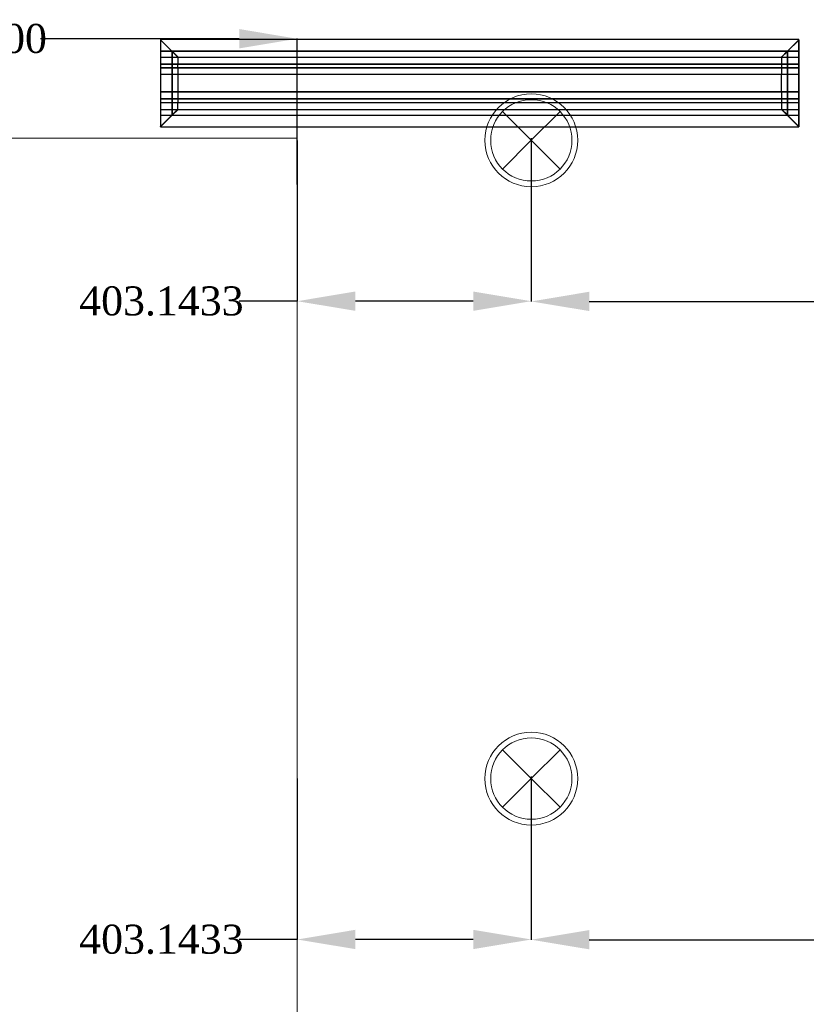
# Model space of a CAD drawing. Header units: inches. Extents: x -78787 to 29484, y -9517 to 23232.
# Tile 218 of 256: x 17025 to 18380, y 3075 to 4772. Entities that reach past the tile are written whole.
import ezdxf

# ---------------------------------------------------------------- set-up
doc = ezdxf.new("R2010")
doc.units = ezdxf.units.IN
doc.header["$MEASUREMENT"] = 0
for name, color, linetype in [('- განათება', 7, 'Continuous'), ('- მექანიკური ნაწილი', 7, 'Continuous'), ('Edges', 7, 'Continuous')]:
    doc.layers.add(name, color=color, linetype=linetype)
doc.layers.add('New_Interior - Lamp_Pen_No__77', color=7, linetype='Continuous', lineweight=20, true_color=0xffeb28)
doc.styles.get("Standard").update_dxf_attribs({"font": 'arial.ttf'})
doc.dimstyles.get("Standard").update_dxf_attribs({"dimtxt": 0.18, "dimasz": 0.18, "dimexe": 0.18, "dimexo": 0.0625, "dimgap": 0.09, "dimtad": 0, "dimtih": 1, "dimtoh": 1, "dimdec": 4, "dimzin": 0, "dimdsep": 46, "dimtxsty": 'Standard', "dimcen": 0.09, "dimadec": 0, "dimazin": 0, "dimtfac": 1, "dimtdec": 4, "dimtofl": 0, "dimtmove": 0, "dimatfit": 3, "dimfxl": 1, "dimtolj": 1, "dimtzin": 0, "dimarcsym": 0})

# ---------------------------------------------------------------- blocks, each defined once
blk = doc.blocks.new('lineardiffplan')
blk.add_lwpolyline([(393.1, 274.9), (1492.8, 274.9), (1492.8, 124.4), (393.1, 124.4)], close=True)
at = {"layer": 'Edges'}
for p, q in [((392.8, 274.9), (392.8, 274.6)), ((393.1, 274.9), (392.8, 274.9)), ((422.8, 244.9), (392.8, 274.9)), ((392.8, 274.6), (392.9, 274.5)), ((392.9, 125.2), (392.9, 274.5)), ((412.4, 255), (392.9, 274.5)), ((393.1, 274.9), (393.2, 274.8)), ((393.2, 274.8), (412.7, 255.3)), ((1462.8, 244.9), (1492.8, 274.9)), ((1472.9, 255.3), (1492.4, 274.8)), ((1473.2, 254.9), (1492.8, 274.5)), ((1492.4, 274.8), (1492.5, 274.9)), ((1492.8, 274.9), (1492.5, 274.9)), ((1492.8, 274.5), (1492.8, 274.9)), ((1492.8, 274.5), (1492.8, 274.5)), ((1492.8, 125.4), (1492.8, 274.5)), ((1492.8, 255.3), (392.9, 255.3)), ((392.9, 254.9), (1492.8, 254.9)), ((412.4, 144.7), (412.4, 255)), ((412.8, 254.6), (412.4, 255)), ((412.7, 255.3), (413.1, 254.9)), ((412.8, 145.1), (412.8, 254.6)), ((412.8, 254.6), (422.8, 244.6)), ((413.1, 254.9), (423.1, 244.9)), ((1472.5, 254.9), (1462.5, 244.9)), ((1472.9, 255.3), (1472.5, 254.9)), ((1472.8, 254.5), (1473.2, 254.9)), ((1473.2, 144.9), (1473.2, 254.9)), ((392.9, 244.9), (1492.8, 244.9)), ((422.8, 244.6), (422.8, 244.9)), ((422.8, 244.9), (423.1, 244.9)), ((422.8, 244.6), (422.8, 244.6)), ((422.8, 244.6), (422.8, 233.2)), ((423.1, 244.9), (423.1, 244.9)), ((1462.5, 244.9), (1462.5, 244.9)), ((1462.5, 244.9), (1462.8, 244.9)), ((1462.8, 244.9), (1462.9, 244.6)), ((1462.8, 244.5), (1462.9, 244.6)), ((1462.8, 233.2), (1462.8, 244.5)), ((1462.9, 244.6), (1472.8, 254.5)), ((1472.8, 254.5), (1472.8, 145.3)), ((392.9, 233.2), (1492.8, 233.2)), ((392.9, 233), (1492.8, 233)), ((392.9, 226.8), (1492.8, 226.8)), ((392.9, 226.5), (1492.8, 226.5)), ((422.8, 233), (422.8, 233.2)), ((422.8, 226.8), (422.8, 233)), ((422.8, 226.5), (422.8, 226.8)), ((422.8, 214.9), (422.8, 226.5)), ((1462.8, 233), (1462.8, 233.2)), ((1462.8, 226.8), (1462.8, 233)), ((1462.8, 226.5), (1462.8, 226.8)), ((1462.8, 214.9), (1462.8, 226.5)), ((392.9, 214.9), (1492.8, 214.9)), ((1492.8, 214.8), (392.9, 214.8)), ((422.4, 214.9), (422.3, 214.9)), ((422.8, 214.9), (422.4, 214.9)), ((422.8, 184.9), (422.8, 214.9)), ((423.2, 214.9), (422.8, 214.9)), ((423.2, 214.8), (422.8, 214.9)), ((423.2, 214.8), (423.2, 214.9)), ((423.2, 214.8), (423.2, 184.9)), ((1462.8, 214.9), (1462.4, 214.9)), ((1462.4, 214.9), (1462.4, 214.8)), ((1462.8, 214.9), (1462.4, 214.8)), ((1462.4, 184.9), (1462.4, 214.8)), ((1462.8, 214.9), (1462.8, 184.9)), ((1462.8, 214.9), (1463.2, 214.9)), ((1463.2, 214.9), (1463.3, 214.9)), ((1492.8, 184.9), (392.9, 184.9)), ((392.9, 173.2), (1492.8, 173.2)), ((392.9, 173), (1492.8, 173)), ((422.4, 184.9), (422.3, 184.9)), ((422.8, 184.9), (422.4, 184.9)), ((422.8, 184.9), (423.2, 184.9)), ((422.8, 173.2), (422.8, 184.9)), ((422.8, 173), (422.8, 173.2)), ((422.8, 173), (422.8, 166.8)), ((1462.4, 184.9), (1462.8, 184.9)), ((1462.8, 173.2), (1462.8, 184.9)), ((1463.2, 184.9), (1462.8, 184.9)), ((1462.8, 173), (1462.8, 173.2)), ((1462.8, 166.8), (1462.8, 173)), ((1463.2, 184.9), (1463.3, 184.9)), ((392.8, 124.9), (422.8, 154.9)), ((392.9, 166.8), (1492.8, 166.8)), ((392.9, 166.5), (1492.8, 166.5)), ((392.9, 154.9), (1492.8, 154.9)), ((412.8, 145.1), (422.8, 155.1)), ((423.1, 154.8), (413.1, 144.9)), ((422.8, 166.5), (422.8, 166.8)), ((422.8, 155.1), (422.8, 166.5)), ((422.8, 154.9), (422.8, 155.1)), ((422.8, 155.1), (422.8, 155.1)), ((423.1, 154.8), (422.8, 154.9)), ((423.1, 154.8), (423.1, 154.9)), ((1462.5, 154.8), (1462.4, 154.9)), ((1462.8, 154.9), (1462.5, 154.8)), ((1462.5, 154.8), (1472.4, 144.9)), ((1462.8, 166.5), (1462.8, 166.8)), ((1462.8, 155.3), (1462.8, 166.5)), ((1462.9, 155.2), (1462.8, 155.3)), ((1462.9, 155.2), (1462.8, 154.9)), ((1462.8, 154.9), (1492.8, 124.9)), ((1472.8, 145.3), (1462.9, 155.2)), ((1492.8, 144.9), (392.9, 144.9)), ((392.9, 125.2), (412.4, 144.7)), ((392.9, 144.5), (1492.8, 144.5)), ((412.7, 144.5), (393.2, 124.9)), ((412.8, 145.1), (412.4, 144.7)), ((412.7, 144.5), (413.1, 144.9)), ((1472.4, 144.9), (1472.8, 144.5)), ((1473.2, 144.9), (1472.8, 145.3)), ((1472.8, 144.5), (1492.4, 124.9)), ((1473.2, 144.9), (1492.8, 125.4)), ((392.9, 125.2), (392.8, 125.1)), ((392.8, 125.1), (392.8, 124.9)), ((392.8, 124.9), (393.1, 124.9)), ((393.2, 124.9), (393.1, 124.9)), ((1492.4, 124.9), (1492.8, 124.9)), ((1492.4, 124.9), (1492.4, 124.9)), ((1492.8, 125.3), (1492.8, 125.4)), ((1492.8, 124.9), (1492.8, 125.3))]:
    blk.add_line(p, q, dxfattribs=at)
blk = doc.blocks.new('Recessed Spot')
at = {"layer": 'New_Interior - Lamp_Pen_No__77', "color": 2, "linetype": 'Continuous', "lineweight": 20, "true_color": 0xffeb28}
for q in [(-49.5, 49.5), (49.5, 49.5), (-49.5, -49.5), (49.5, -49.5)]:
    blk.add_line((0, 0), q, dxfattribs=at)
at = {"layer": 'New_Interior - Lamp_Pen_No__77', "color": 2, "linetype": 'Continuous', "lineweight": 20, "true_color": 0xffeb28, "flags": 128}
blk.add_lwpolyline([(80, 0, 1), (-80, 0, 1)], format="xyb", close=True, dxfattribs=at)
at = {"layer": 'New_Interior - Lamp_Pen_No__77', "color": 2, "linetype": 'Continuous', "lineweight": 20, "true_color": 0xffeb28}
blk.add_circle((0, 0), 70, dxfattribs=at)
blk = doc.blocks.new('*D917')
at = {"layer": '- განათება', "color": 0, "lineweight": -2, "transparency": 16777216}
for p, q in [((17905.9, 4565.9), (17905.9, 4286.2)), ((19205.9, 4565.9), (19205.9, 4286.2)), ((18005.9, 4286.3), (18464.5, 4286.3)), ((19105.9, 4286.3), (18763.8, 4286.3))]:
    blk.add_line(p, q, dxfattribs=at)
at = {"layer": '- განათება', "color": 0, "transparency": 16777216}
for points in [[(18005.9, 4303), (18005.9, 4269.7), (17905.9, 4286.3)], [(19105.9, 4303), (19105.9, 4269.7), (19205.9, 4286.3)]]:
    blk.add_solid(points, dxfattribs=at)
at = {"layer": 'Defpoints', "color": 0, "transparency": 16777216}
for p in [(17905.9, 4565.9), (19205.9, 4565.9), (19205.9, 4286.3)]:
    blk.add_point(p, dxfattribs=at)
at = {"layer": '- განათება', "color": 0, "transparency": 16777216, "insert": (18614.1, 4286.3), "char_height": 50, "attachment_point": 5}
blk.add_mtext('\\A1;{\\fSylfaen|b0|i0|c0|p18;1300.0000}', dxfattribs=at)
blk = doc.blocks.new('*D929')
at = {"layer": '- განათება', "color": 0, "lineweight": -2, "transparency": 16777216}
for p, q in [((17905.9, 3465.9), (17905.9, 3186.2)), ((19205.9, 3465.9), (19205.9, 3186.2)), ((18005.9, 3186.3), (18464.5, 3186.3)), ((19105.9, 3186.3), (18763.8, 3186.3))]:
    blk.add_line(p, q, dxfattribs=at)
at = {"layer": '- განათება', "color": 0, "transparency": 16777216}
for points in [[(18005.9, 3203), (18005.9, 3169.7), (17905.9, 3186.3)], [(19105.9, 3203), (19105.9, 3169.7), (19205.9, 3186.3)]]:
    blk.add_solid(points, dxfattribs=at)
at = {"layer": 'Defpoints', "color": 0, "transparency": 16777216}
for p in [(17905.9, 3465.9), (19205.9, 3465.9), (19205.9, 3186.3)]:
    blk.add_point(p, dxfattribs=at)
at = {"layer": '- განათება', "color": 0, "transparency": 16777216, "insert": (18614.1, 3186.3), "char_height": 50, "attachment_point": 5}
blk.add_mtext('\\A1;{\\fSylfaen|b0|i0|c0|p18;1300.0000}', dxfattribs=at)
blk = doc.blocks.new('*D932')
at = {"layer": '- განათება', "color": 0, "lineweight": -2, "transparency": 16777216}
for p, q in [((17502.8, 3463.9), (17502.8, 3186.5)), ((17905.9, 3467.4), (17905.9, 3186.5)), ((17502.8, 3186.7), (17402.8, 3186.7)), ((17805.9, 3186.7), (17602.8, 3186.7))]:
    blk.add_line(p, q, dxfattribs=at)
at = {"layer": '- განათება', "color": 0, "transparency": 16777216}
for points in [[(17602.8, 3203.4), (17602.8, 3170.1), (17502.8, 3186.7)], [(17805.9, 3203.4), (17805.9, 3170.1), (17905.9, 3186.7)]]:
    blk.add_solid(points, dxfattribs=at)
at = {"layer": 'Defpoints', "color": 0, "transparency": 16777216}
for p in [(17502.8, 3464), (17905.9, 3467.5), (17905.9, 3186.7)]:
    blk.add_point(p, dxfattribs=at)
at = {"layer": '- განათება', "color": 0, "transparency": 16777216, "insert": (17268.7, 3186.7), "char_height": 50, "attachment_point": 5}
blk.add_mtext('\\A1;{\\fSylfaen|b0|i0|c0|p18;403.1433}', dxfattribs=at)
blk = doc.blocks.new('*D933')
at = {"layer": '- განათება', "color": 0, "lineweight": -2, "transparency": 16777216}
for p, q in [((17905.9, 4567.4), (17905.9, 4286.5)), ((17502.8, 4563.9), (17502.8, 4286.5)), ((17502.8, 4286.7), (17402.8, 4286.7)), ((17805.9, 4286.7), (17602.8, 4286.7))]:
    blk.add_line(p, q, dxfattribs=at)
at = {"layer": '- განათება', "color": 0, "transparency": 16777216}
for points in [[(17602.8, 4303.4), (17602.8, 4270.1), (17502.8, 4286.7)], [(17805.9, 4303.4), (17805.9, 4270.1), (17905.9, 4286.7)]]:
    blk.add_solid(points, dxfattribs=at)
at = {"layer": 'Defpoints', "color": 0, "transparency": 16777216}
for p in [(17905.9, 4567.5), (17502.8, 4564), (17905.9, 4286.7)]:
    blk.add_point(p, dxfattribs=at)
at = {"layer": '- განათება', "color": 0, "transparency": 16777216, "insert": (17268.7, 4286.7), "char_height": 50, "attachment_point": 5}
blk.add_mtext('\\A1;{\\fSylfaen|b0|i0|c0|p18;403.1433}', dxfattribs=at)
blk = doc.blocks.new('*D1154')
at = {"layer": '- განათება', "color": 0, "lineweight": -2, "transparency": 16777216}
for p, q in [((16202.8, 4488), (16202.8, 4739.2)), ((16302.8, 4739), (16761.4, 4739)), ((17402.8, 4739), (17060.6, 4739)), ((17502.8, 4488), (17502.8, 4739.2))]:
    blk.add_line(p, q, dxfattribs=at)
at = {"layer": '- განათება', "color": 0, "transparency": 16777216}
for points in [[(16302.8, 4755.7), (16302.8, 4722.4), (16202.8, 4739)], [(17402.8, 4755.7), (17402.8, 4722.4), (17502.8, 4739)]]:
    blk.add_solid(points, dxfattribs=at)
at = {"layer": 'Defpoints', "color": 0, "transparency": 16777216}
for p in [(17502.8, 4739), (16202.8, 4488), (17502.8, 4488)]:
    blk.add_point(p, dxfattribs=at)
at = {"layer": '- განათება', "color": 0, "transparency": 16777216, "insert": (16911, 4739), "char_height": 50, "attachment_point": 5}
blk.add_mtext('\\A1;{\\fSylfaen|b0|i0|c0|p18;1300.0000}', dxfattribs=at)

msp = doc.modelspace()

# ---------------------------------------------------------------- linework, layer by layer
at = {"layer": '- განათება', "color": 8, "linetype": 'Continuous', "lineweight": 15, "flags": 128}
msp.add_lwpolyline([(14302.78844, 717.01482), (14302.78844, 4567.87126), (17502.78822, 4567.87126), (17502.78822, 717.01482)], close=True, dxfattribs=at)

# ---------------------------------------------------------------- block references
at = {"layer": '- განათება', "color": 2, "linetype": 'Continuous', "lineweight": 20, "true_color": 0xffeb28, "zscale": 1000}
msp.add_blockref('Recessed Spot', (17905.93152, 4563.9634), dxfattribs=at)
at = {"layer": '- განათება', "color": 3, "linetype": 'Continuous', "lineweight": 20, "zscale": 1000}
msp.add_blockref('Recessed Spot', (17905.93152, 3463.9634), dxfattribs=at)
at = {"layer": '- მექანიკური ნაწილი', "xscale": -1, "rotation": 180}
msp.add_blockref('lineardiffplan', (16874.22152, 4862.24815), dxfattribs=at)

# ---------------------------------------------------------------- dimensions: what is measured, and where the dimension line sits
at = {"layer": '- განათება', "color": 1}
for base, p1, p2, picture, middle in [((17502.78822, 4739.0366), (16202.78822, 4487.9634), (17502.78822, 4487.9634), '*D1154', (16910.98669, 4739.0366)), ((17905.93152, 4286.7234), (17502.78822, 4563.9634), (17905.93152, 4567.5), '*D933', (17268.71025, 4286.7234)), ((19205.93152, 4286.3434), (17905.93152, 4565.92679), (19205.93152, 4565.92679), '*D917', (18614.12999, 4286.3434)), ((17905.93152, 3186.7234), (17502.78822, 3463.9634), (17905.93152, 3467.5), '*D932', (17268.71025, 3186.7234)), ((19205.93152, 3186.3434), (17905.93152, 3465.92679), (19205.93152, 3465.92679), '*D929', (18614.12999, 3186.3434))]:
    dim = msp.add_linear_dim(base=base, p1=p1, p2=p2, text='{\\fSylfaen|b0|i0|c0|p18;<>}', dimstyle='Standard', override={"dimtxt": 50, "dimasz": 100}, dxfattribs=at)
    dim.commit()
    dim.dimension.update_dxf_attribs({"geometry": picture, "text_midpoint": middle, "dimtype": 160})

doc.saveas('drawing.dxf')
